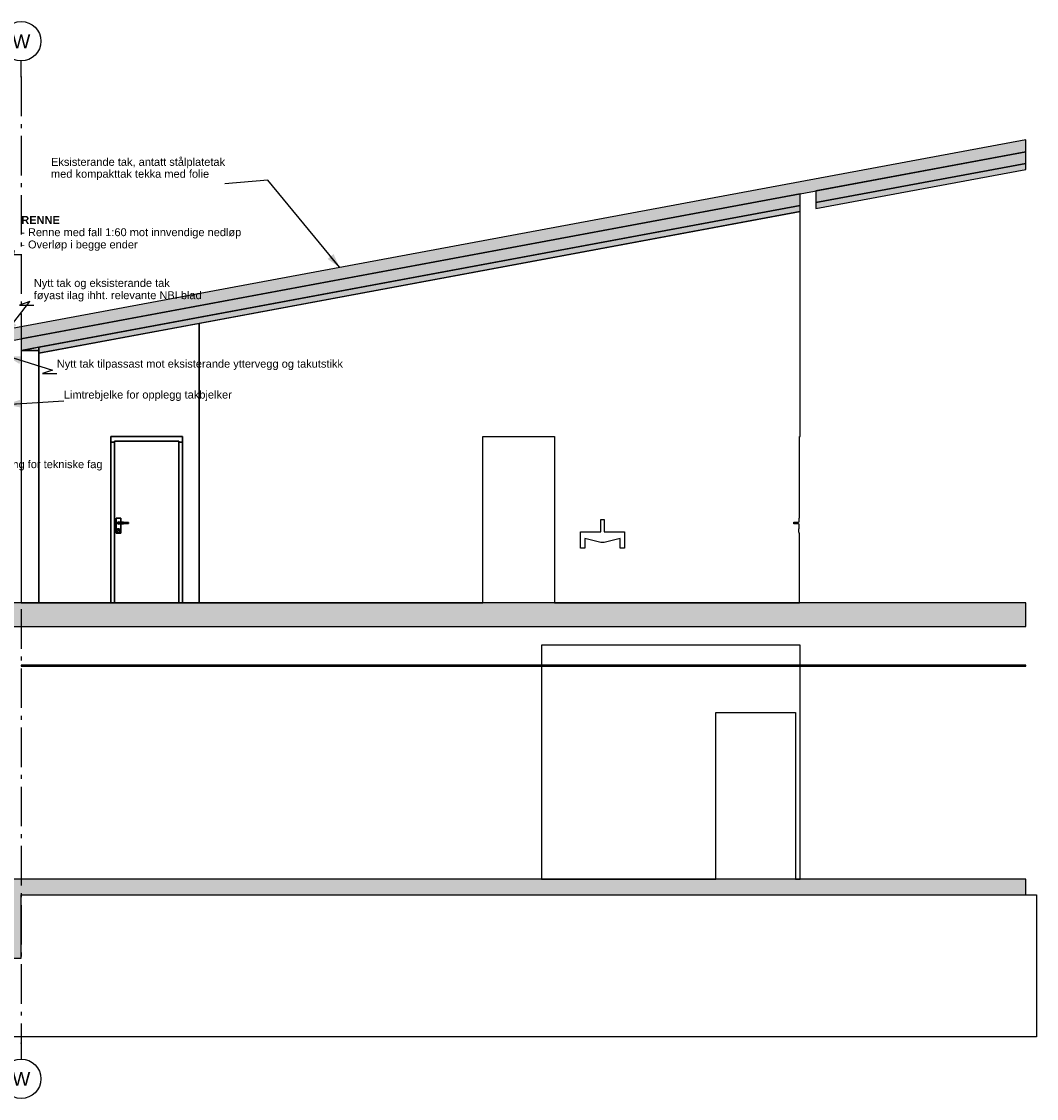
# Model space of a CAD drawing. Header units: millimetres. Extents: x -20520 to 12860, y -2780 to 10870.
# Tile 147 of 147: x 4 to 12860, y -2780 to 10870. Entities that reach past the tile are written whole.
import ezdxf
from ezdxf.enums import TextEntityAlignment as Align

# ---------------------------------------------------------------- set-up
doc = ezdxf.new("R2010")
doc.units = ezdxf.units.MM
doc.header["$LTSCALE"] = 0.5
doc.header["$MEASUREMENT"] = 0
doc.linetypes.add('Akselinje', pattern=[1500, 1000, -200, 100, -200])
doc.linetypes.add('PLINE', pattern=[0])
for name, color, linetype in [('222- Søyler  (Skravur)', 7, 'Continuous'), ('23-- Yttervegger (Skravur)', 7, 'Continuous'), ('23-- Yttervegger (Skravur)(Nye konstruksjoner)', 7, 'Continuous'), ('24-- Innervegger (Skravur)', 7, 'Continuous'), ('24-- Innervegger (Skravur)(Nye konstruksjoner)', 7, 'Continuous'), ('251- Frittbærende dekker (Skravur)', 7, 'Continuous'), ('257- Systemhimlinger (Skravur)', 7, 'Continuous'), ('26-- Yttertak (Skravur)', 7, 'Continuous'), ('82-- Modullinjer', 7, 'Continuous'), ('858- Detaljer(Nye konstruksjoner)', 7, 'Continuous')]:
    doc.layers.add(name, color=color, linetype=linetype)
doc.styles.add('GENERATED_STYLE_1', font='arial.ttf')
doc.styles.add('GENERATED_STYLE_2', font='arial.ttf')
doc.dimstyles.new('GENERATED_STYLE__2', dxfattribs={"dimtxt": 0.18, "dimasz": 182.4, "dimexe": 0.18, "dimexo": 0.0625, "dimgap": 0, "dimtad": 0, "dimtih": 1, "dimtoh": 1, "dimdec": 4, "dimzin": 0, "dimdsep": 46, "dimcen": 0.09, "dimadec": 0, "dimazin": 0, "dimtfac": 1, "dimtdec": 4, "dimtmove": 0, "dimatfit": 3, "dimldrblk": 'ARROWHEAD_5', "dimfxl": 1, "dimtolj": 1, "dimtzin": 0, "dimarcsym": 0})
pattern_1 = [(0, (0, 0), (0, 43.30127), [0, -25]), (0, (12.5, 21.65), (0, 43.30127), [0, -25])]

# ---------------------------------------------------------------- blocks, each defined once
blk = doc.blocks.new('Standard grid marker[1]', base_point=(0, 10370))
at = {"layer": '82-- Modullinjer', "linetype": 'Akselinje'}
for p, q in [((0, 10170), (0, 10370)), ((0, 10170), (0, -2080)), ((0, -2080), (0, -2280))]:
    blk.add_line(p, q, dxfattribs=at)
at = {"layer": '82-- Modullinjer', "linetype": 'PLINE'}
for centre in [(0, 10620), (0, -2530)]:
    blk.add_circle(centre, 250, dxfattribs=at)
at = {"layer": '82-- Modullinjer', "linetype": 'Akselinje'}
for p in [(0, 10170), (0, 10170), (0, -2080), (0, -2080)]:
    blk.add_point(p, dxfattribs=at)
at = {"layer": '82-- Modullinjer', "style": 'GENERATED_STYLE_1'}
for tag, p in [('AC_MarkerText_1_0', (0, 10707)), ('AC_MarkerText_1_1', (0, -2443))]:
    blk.add_attdef(tag, text='', height=175, rotation=360, dxfattribs=at).set_placement(p, align=Align.TOP_CENTER)
blk = doc.blocks.new('ARROWHEAD_5')
at = {"linetype": 'Continuous'}
blk.add_hatch(color=256, dxfattribs=at).paths.add_polyline_path([(-1, 0.2679), (0, 0), (-1, -0.2679)])
blk.add_line((0, 0), (-1, 0), dxfattribs=at)

msp = doc.modelspace()

# ---------------------------------------------------------------- hatches: boundary and pattern name
at = {"layer": '251- Frittbærende dekker (Skravur)', "linetype": 'Continuous'}
h = msp.add_hatch(dxfattribs=at)
h.set_pattern_fill('Prikker_tett', color=256, style=0, pattern_type=2)
h.set_pattern_definition(pattern_1)
h.paths.add_polyline_path([(-150, 3200), (12727, 3200), (12727, 3500), (-150, 3500)])
h = msp.add_hatch(dxfattribs=at)
h.set_pattern_fill('Prikker_tett', color=256, style=0, pattern_type=2)
h.set_pattern_definition(pattern_1)
h.paths.add_polyline_path([(-150, -1000), (0, -1000), (0, -200), (12727, -200), (12727, 0), (-150, 0)])
at = {"layer": '257- Systemhimlinger (Skravur)', "linetype": 'Continuous'}
msp.add_hatch(color=256, dxfattribs=at).paths.add_polyline_path([(0, 2700), (12727, 2700), (12727, 2712), (0, 2712)])
at = {"layer": '26-- Yttertak (Skravur)', "linetype": 'Continuous'}
h = msp.add_hatch(dxfattribs=at)
h.set_pattern_fill('Prikker_tett', color=256, style=0, pattern_type=2)
h.set_pattern_definition(pattern_1)
h.paths.add_polyline_path([(12727, 9370), (-230, 6956), (-230, 6806), (12727, 9220)])
h = msp.add_hatch(dxfattribs=at)
h.set_pattern_fill('Prikker_tett', color=256, style=0, pattern_type=2)
h.set_pattern_definition(pattern_1)
h.paths.add_polyline_path([(12727, 9220), (10067, 8725), (10067, 8575), (12727, 9070)])
h = msp.add_hatch(dxfattribs=at)
h.set_pattern_fill('Prikker_tett', color=256, style=0, pattern_type=2)
h.set_pattern_definition(pattern_1)
h.paths.add_polyline_path([(10067, 8575), (10067, 8499), (12727, 8994), (12727, 9070)])
h = msp.add_hatch(dxfattribs=at)
h.set_pattern_fill('Prikker_tett', color=256, style=0, pattern_type=2)
h.set_pattern_definition(pattern_1)
h.paths.add_polyline_path([(0, 6849), (0, 6699), (9867, 8537), (9867, 8687)])
h = msp.add_hatch(dxfattribs=at)
h.set_pattern_fill('Prikker_tett', color=256, style=0, pattern_type=2)
h.set_pattern_definition(pattern_1)
h.paths.add_polyline_path([(225, 6741), (225, 6665), (9867, 8461), (9867, 8537)])

# ---------------------------------------------------------------- linework, layer by layer
at = {"layer": '222- Søyler  (Skravur)', "linetype": 'PLINE', "flags": 128}
msp.add_lwpolyline([(0, 6700), (0, 3500), (225, 3500), (225, 6665), (225, 6700)], close=True, dxfattribs=at)
at = {"layer": '23-- Yttervegger (Skravur)', "linetype": 'PLINE', "flags": 128}
msp.add_lwpolyline([(4, 6700), (225, 6700), (225, 6741)], close=True, dxfattribs=at)
at = {"layer": '23-- Yttervegger (Skravur)(Nye konstruksjoner)', "linetype": 'PLINE', "flags": 128}
msp.add_lwpolyline([(-150, -2000), (-150, -1000), (0, -1000), (0, -200), (12860, -200), (12860, -2000)], close=True, dxfattribs=at)
at = {"layer": '24-- Innervegger (Skravur)', "linetype": 'PLINE', "flags": 128}
for points in [[(2254, 7043), (2254, 5226), (2254, 3762), (2254, 3500), (5847, 3500), (5847, 5610), (6757, 5610), (6757, 3500), (9858, 3500), (9858, 4384), (9855, 4384), (9855, 4397), (9851, 4399), (9851, 4420), (9849, 4421), (9849, 4435), (9851, 4436), (9851, 4439), (9855, 4441), (9855, 4501), (9845, 4502), (9845, 4504), (9794, 4504), (9787, 4504), (9787, 4524), (9794, 4524), (9845, 4524), (9845, 4526), (9855, 4527), (9855, 4574), (9858, 4574), (9858, 5552), (9858, 5610), (9867, 5610), (9867, 8461)], [(7083, 4197), (7083, 4400), (7343, 4400), (7343, 4560), (7383, 4560), (7383, 4400), (7643, 4400), (7643, 4197), (7587, 4197), (7587, 4319), (7386, 4266), (7341, 4266), (7139, 4319), (7139, 4197)], [(6590, 2965), (6590, 2712), (9867, 2712), (9867, 2965)], [(9867, 2700), (6590, 2700), (6590, 0), (8799, 0), (8799, 2110), (9809, 2110), (9809, 0), (9867, 0)]]:
    msp.add_lwpolyline(points, close=True, dxfattribs=at)
at = {"layer": '24-- Innervegger (Skravur)(Nye konstruksjoner)', "linetype": 'PLINE', "flags": 128}
for points in [[(2043, 5610), (2043, 3500), (2254, 3500), (2254, 7043), (225, 6665), (225, 3500), (1133, 3500), (1133, 5610)], [(1181, 5540), (1181, 5552), (1995, 5552), (1995, 5540), (2043, 5540), (2043, 5610), (1133, 5610), (1133, 5540)], [(1181, 3500), (1181, 5540), (1133, 5540), (1133, 3500)], [(1181, 3500), (1995, 3500), (1995, 5552), (1181, 5552)], [(1995, 5540), (1995, 3500), (2043, 3500), (2043, 5540)], [(1203, 4384), (1203, 4574), (1260, 4574), (1260, 4524), (1270, 4524), (1296, 4523), (1323, 4522), (1349, 4521), (1357, 4521), (1357, 4507), (1349, 4507), (1323, 4506), (1296, 4505), (1270, 4504), (1260, 4504), (1260, 4384)], [(1260, 4574), (1203, 4574), (1203, 4384), (1260, 4384), (1260, 4504), (1256, 4504), (1239, 4504), (1238, 4503), (1231, 4501), (1225, 4503), (1220, 4508), (1218, 4514), (1220, 4520), (1225, 4525), (1231, 4527), (1238, 4525), (1239, 4524), (1256, 4524), (1260, 4524)], [(1219, 4514), (1221, 4520), (1220, 4520), (1218, 4514)], [(1221, 4508), (1219, 4514), (1218, 4514), (1220, 4508)], [(1219, 4514), (1221, 4508), (1225, 4504), (1231, 4502), (1237, 4504), (1238, 4504), (1231, 4504), (1226, 4505), (1223, 4509), (1221, 4514), (1223, 4519), (1226, 4523), (1231, 4524), (1238, 4524), (1237, 4524), (1231, 4526), (1225, 4524), (1221, 4520)], [(1221, 4520), (1225, 4524), (1225, 4525), (1220, 4520)], [(1225, 4504), (1221, 4508), (1220, 4508), (1225, 4503)], [(1226, 4505), (1231, 4504), (1256, 4504), (1256, 4524), (1231, 4524), (1226, 4523), (1223, 4519), (1221, 4514), (1223, 4509)], [(1225, 4524), (1231, 4526), (1231, 4527), (1225, 4525)], [(1231, 4526), (1237, 4524), (1238, 4525), (1231, 4527)], [(1237, 4524), (1238, 4524), (1239, 4524), (1238, 4525)], [(1256, 4524), (1256, 4504), (1270, 4504), (1270, 4524)], [(1270, 4524), (1270, 4504), (1296, 4505), (1296, 4523)], [(1296, 4523), (1296, 4505), (1323, 4506), (1323, 4522)], [(1323, 4522), (1323, 4506), (1349, 4507), (1349, 4521)], [(1349, 4521), (1349, 4507), (1357, 4507), (1357, 4521)], [(1212, 4408), (1209, 4419), (1212, 4430), (1220, 4438), (1231, 4441), (1242, 4438), (1250, 4430), (1253, 4419), (1250, 4408), (1242, 4400), (1231, 4397), (1220, 4400)], [(1211, 4419), (1214, 4429), (1212, 4430), (1209, 4419)], [(1214, 4409), (1211, 4419), (1209, 4419), (1212, 4408)], [(1211, 4419), (1214, 4409), (1221, 4402), (1231, 4399), (1241, 4402), (1249, 4409), (1251, 4419), (1249, 4429), (1241, 4436), (1231, 4439), (1221, 4436), (1214, 4429)], [(1214, 4429), (1221, 4436), (1220, 4438), (1212, 4430)], [(1221, 4402), (1214, 4409), (1212, 4408), (1220, 4400)], [(1221, 4436), (1231, 4439), (1231, 4441), (1220, 4438)], [(1231, 4399), (1221, 4402), (1220, 4400), (1231, 4397)], [(1226, 4422), (1223, 4428), (1226, 4434), (1231, 4436), (1237, 4434), (1239, 4428), (1237, 4422), (1231, 4420)], [(1224, 4428), (1226, 4433), (1226, 4434), (1223, 4428)], [(1226, 4423), (1224, 4428), (1223, 4428), (1226, 4422)], [(1236, 4423), (1238, 4428), (1236, 4433), (1231, 4435), (1226, 4433), (1224, 4428), (1226, 4423), (1231, 4421)], [(1231, 4502), (1225, 4504), (1225, 4503), (1231, 4501)], [(1226, 4433), (1231, 4435), (1231, 4436), (1226, 4434)], [(1231, 4421), (1226, 4423), (1226, 4422), (1231, 4420)], [(1237, 4504), (1231, 4502), (1231, 4501), (1238, 4503)], [(1231, 4439), (1241, 4436), (1242, 4438), (1231, 4441)], [(1231, 4435), (1236, 4433), (1237, 4434), (1231, 4436)], [(1236, 4423), (1231, 4421), (1231, 4420), (1237, 4422)], [(1241, 4402), (1231, 4399), (1231, 4397), (1242, 4400)], [(1236, 4433), (1238, 4428), (1239, 4428), (1237, 4434)], [(1238, 4428), (1236, 4423), (1237, 4422), (1239, 4428)], [(1237, 4504), (1238, 4503), (1239, 4504), (1238, 4504)], [(1241, 4436), (1249, 4429), (1250, 4430), (1242, 4438)], [(1249, 4409), (1241, 4402), (1242, 4400), (1250, 4408)], [(1249, 4429), (1251, 4419), (1253, 4419), (1250, 4430)], [(1251, 4419), (1249, 4409), (1250, 4408), (1253, 4419)]]:
    msp.add_lwpolyline(points, close=True, dxfattribs=at)
at = {"layer": '251- Frittbærende dekker (Skravur)', "linetype": 'PLINE', "flags": 128}
for points in [[(-150, 3200), (12727, 3200), (12727, 3500), (-150, 3500)], [(-150, -1000), (0, -1000), (0, -200), (12727, -200), (12727, 0), (-150, 0)]]:
    msp.add_lwpolyline(points, close=True, dxfattribs=at)
at = {"layer": '257- Systemhimlinger (Skravur)', "linetype": 'PLINE', "flags": 128}
msp.add_lwpolyline([(0, 2700), (12727, 2700), (12727, 2712), (0, 2712)], close=True, dxfattribs=at)
at = {"layer": '26-- Yttertak (Skravur)', "linetype": 'PLINE', "flags": 128}
for points in [[(12727, 9370), (-230, 6956), (-230, 6806), (12727, 9220)], [(12727, 9220), (10067, 8725), (10067, 8575), (12727, 9070)], [(10067, 8575), (10067, 8499), (12727, 8994), (12727, 9070)], [(0, 6849), (0, 6699), (9867, 8537), (9867, 8687)], [(225, 6741), (225, 6665), (9867, 8461), (9867, 8537)]]:
    msp.add_lwpolyline(points, close=True, dxfattribs=at)

# ---------------------------------------------------------------- block references
at = {"layer": '82-- Modullinjer', "linetype": 'PLINE'}
ref = msp.add_blockref('Standard grid marker[1]', (0, 10370), dxfattribs=at)
ref.add_attrib('AC_MarkerText_1', 'W', dxfattribs={"color": 7, "height": 175, "rotation": 360, "style": 'GENERATED_STYLE_1'}).set_placement((0, 10707), align=Align.TOP_CENTER)
ref.add_attrib('AC_MarkerText_1_1', 'W', dxfattribs={"color": 7, "height": 175, "rotation": 360, "style": 'GENERATED_STYLE_1'}).set_placement((0, -2443), align=Align.TOP_CENTER)

# ---------------------------------------------------------------- texts
at = {"layer": '858- Detaljer(Nye konstruksjoner)', "linetype": 'Continuous', "char_height": 100, "attachment_point": 7}
for s, insert, line_spacing_factor, style in [('\\A1;{\\pql;\\fArial|b0|i0|c0|p0;\\W1.000000;Eksisterande tak, antatt stålplatetak \\P\\pql;\\fArial|b0|i0|c0|p0;\\W1.000000;med kompakttak\\fArial|b0|i0|c0|p0;\\W1.000000; tekka med folie}', (377, 8860), 0.904537, 'GENERATED_STYLE_2'), ('\\A1;{\\pql;\\fArial|b1|i0|c0|p0;\\W1.000000;RENNE\\P\\pql;\\fArial|b0|i0|c0|p0;\\W1.000000;- Renne med fall 1:60 mot innvendige nedløp\\P\\pql;\\fArial|b0|i0|c0|p0;\\W1.000000;- Overløp i begge ender}', (0, 7964), 0.932124, 'GENERATED_STYLE_1'), ('\\A1;{\\pql;\\fArial|b0|i0|c0|p0;\\W1.000000;Ny\\fArial|b0|i0|c0|p0;\\W1.000000;tt tak og eksisterande tak \\P\\pql;\\fArial|b0|i0|c0|p0;\\W1.000000;føyast ilag\\fArial|b0|i0|c0|p0;\\W1.000000; ihht. relevante NBI blad}', (159, 7321), 0.930913, 'GENERATED_STYLE_2')]:
    msp.add_mtext(s, dxfattribs=dict(at, insert=insert, line_spacing_factor=line_spacing_factor, style=style))
at = {"layer": '858- Detaljer(Nye konstruksjoner)', "linetype": 'Continuous', "char_height": 100, "attachment_point": 7, "style": 'GENERATED_STYLE_2'}
for s, insert in [('\\A1;{\\pql;\\fArial|b0|i0|c0|p0;\\W1.000000;Nytt tak tilpassast mot eksisterande yttervegg og takutstikk}', (450, 6453)), ('\\A1;{\\pql;\\fArial|b0|i0|c0|p0;\\W1.000000;Limtrebjelke for opplegg takbjelker}', (540, 6061)), ('\\A1;{\\pql;\\fArial|b0|i0|c0|p0;\\W1.000000;Kryssing for \\fArial|b0|i0|c0|p0;\\W1.000000;tekniske fag}', (-492, 5179))]:
    msp.add_mtext(s, dxfattribs=dict(at, insert=insert))

# ---------------------------------------------------------------- leaders
at = {"layer": '858- Detaljer(Nye konstruksjoner)', "linetype": 'PLINE', "annotation_type": 0, "has_hookline": 1}
for points, hookline_direction, text_width in [([(4034, 7751), (3122, 8860), (2580, 8813)], 1, 2192), ([(-411, 6690), (-84, 7964), (-182, 7918), (0, 7918)], 0, 2775), ([(-210, 6906), (109, 7321), (-23, 7276), (159, 7276)], 0, 2114), ([(-183, 6631), (397, 6453), (268, 6408), (450, 6408)], 0, 3612), ([(-194, 6016), (540, 6061)], 0, 2117), ([(-932, 5856), (-804, 5179), (-492, 5133)], 0, 1501)]:
    msp.add_leader(points, dimstyle='GENERATED_STYLE__2', dxfattribs=dict(at, hookline_direction=hookline_direction, text_width=text_width))

doc.saveas('drawing.dxf')
